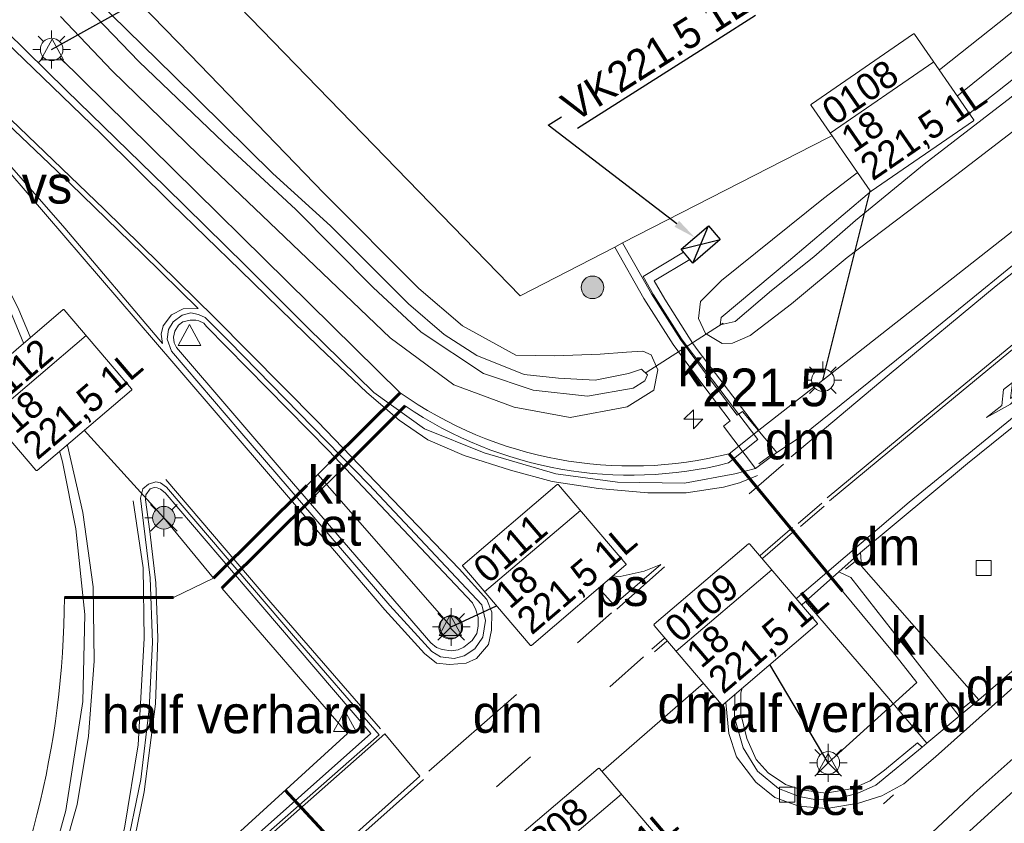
# Model space of a CAD drawing. Header units: metres. Extents: x 232248 to 233905, y 443105 to 443956.
# Tile 9 of 18: x 232891 to 232956, y 443580 to 443633. Entities that reach past the tile are written whole.
import ezdxf
from ezdxf import colors
from ezdxf.entities.mleader import LeaderData, LeaderLine
from ezdxf.enums import TextEntityAlignment as Align
from ezdxf.math import Vec2, Vec3

# ---------------------------------------------------------------- set-up
doc = ezdxf.new("R2010")
doc.units = ezdxf.units.M
doc.set_wipeout_variables(frame=1)
doc.linetypes.add('39strp', pattern=[12, 3, -9])
for name, color, linetype, lineweight in [('as-bs-kilometr', 1, 'Continuous', 18), ('bp-bs-boom', 8, 'Continuous', 18), ('bw-bs-rona', 8, 'Continuous', 18), ('gw-bs-bodemwatergang', 8, 'Continuous', 18), ('gw-bs-insteekwatergang', 8, 'Continuous', 18), ('HTM_vb_kabeltrace_1', 5, 'Continuous', 18), ('HTM_vb_kabeltrace_2', 1, 'Continuous', 18), ('HTM_vb_kast', 5, 'Continuous', 18), ('HTM_vb_lichtmast_t1', 5, 'Continuous', 18), ('HTM_vb_persing', 6, 'Continuous', 60), ('kd-bs-opnamedtmgrens', 173, 'Continuous', 18), ('mk-b5-verdrijfstrp', 8, 'Continuous', 18), ('mk-b5-vlakmark', 8, 'Continuous', 18), ('mk-bs-39streep 0.15', 8, '39strp', 18), ('mk-bs-haaientd', 8, 'haaitd', 18), ('mk-bs-pijlli750', 8, 'Continuous', 18), ('mk-bs-streep 0.15', 8, 'Continuous', 18), ('og-bs-terreinafscheiding', 253, 'Continuous', 18), ('vh-b5-verh_soort', 8, 'Continuous', 18), ('vh-bs-band', 8, 'Continuous', 18), ('wh-bs-duiker', 8, 'duiker', 18), ('wh-bs-kolk', 8, 'Continuous', 18), ('wm-bs-t25_1000', 7, 'Continuous', 25), ('wm-bs-verkeersbord', 8, 'Continuous', 18)]:
    doc.layers.add(name, color=color, linetype=linetype, lineweight=lineweight)
for name, color, linetype in [('INST-T-CODE', 7, 'Continuous'), ('INSTALLATIE', 7, 'Continuous'), ('to-xx-bibcontour', 253, 'Continuous')]:
    doc.layers.add(name, color=color, linetype=linetype)
doc.styles.add('I020-1', font='ISO', dxfattribs={"height": 2})
doc.styles.add('rtw_iso', font='iso-rtw.shx')
doc.linetypes.add('duiker', pattern='A,0,-2,[15,RTW.shx,S=1,R=0,X=0,Y=0],-2', length=4)
doc.linetypes.add('haaitd', pattern='A,0,-0.25,[25,RTW.shx,S=0.1,R=180,X=0,Y=0],-0.75', length=1)

# ---------------------------------------------------------------- blocks, each defined once
blk = doc.blocks.new('dtbattr-l')
at = {"style": 'rtw_iso'}
blk.add_attdef('TAG', (0, 0), '', height=2.5, dxfattribs=at)
blk = doc.blocks.new('boom')
blk.add_hatch(color=256).paths.add_polyline_path([(-0.75, 0, 1), (0.75, 0, 1)])
blk.add_circle((0, 0), 0.75)
blk = doc.blocks.new('hecto')
for p, q in [((0, 0.625), (-0.625, 0)), ((0, -0.625), (0, 0.625)), ((-0.625, 0), (0.625, 0)), ((0.625, 0), (0, -0.625))]:
    blk.add_line(p, q)
blk = doc.blocks.new('dtbattr')
at = {"style": 'rtw_iso'}
blk.add_attdef('TAG', (0.591, 0.868), '', height=2.5, dxfattribs=at)
blk = doc.blocks.new('pijll')
for p, q in [((5.7, 1.05, 0.1), (4, 0.75, 0.1)), ((4, 0.75, 0.1), (5.45, 0.75, 0.1)), ((5.45, 0.75, 0.1), (4.7, 0, 0.1)), ((6.2, 0.75, 0.1), (5.45, 0, 0.1)), ((7.5, 0.75, 0.1), (5.7, 1.05, 0.1)), ((7.5, 0.75, 0.1), (6.2, 0.75, 0.1)), ((0, 0, 0.1), (5.45, 0, 0.1))]:
    blk.add_line(p, q)
blk = doc.blocks.new('kolk')
blk.add_lwpolyline([(-0.5, -0.5), (0.5, -0.5), (0.5, 0.5), (-0.5, 0.5)], close=True)
blk = doc.blocks.new('verkeersbord')
for p, q in [((0, 0.75), (-0.75, -0.625)), ((0.75, -0.625), (0, 0.75)), ((-0.75, -0.625), (0.75, -0.625))]:
    blk.add_line(p, q)
blk = doc.blocks.new('wegwijzer')
for q in [(0, 0.75), (-0.53, -0.53), (0.53, -0.53)]:
    blk.add_line((0, 0), q)
blk.add_circle((0, 0), 0.75)
blk = doc.blocks.new('dtbattr-r')
at = {"style": 'rtw_iso'}
blk.add_attdef('TAG', text='', height=2.5, dxfattribs=at).set_placement((0, 0), align=Align.MIDDLE_CENTER)
blk = doc.blocks.new('lantaarnpaal')
for p, q in [((-0.884, 0.884), (-0.53, 0.53)), ((0, 0.75), (0, 1.25)), ((0.53, 0.53), (0.884, 0.884)), ((-0.75, 0), (-1.25, 0)), ((0.75, 0), (1.25, 0)), ((-0.53, -0.53), (-0.884, -0.884)), ((0.53, -0.53), (0.884, -0.884)), ((0, -0.75), (0, -1.25))]:
    blk.add_line(p, q)
blk.add_circle((0, 0), 0.75)
blk = doc.blocks.new('lantaarnpaal_du')
at = {"layer": 'HTM_vb_lichtmast_t1'}
blk.add_hatch(color=256, dxfattribs=at).paths.add_polyline_path([(0.75, 0, 1), (-0.75, 0, 1)])
at = {"layer": 'HTM_vb_lichtmast_t1', "color": 1}
blk.add_blockref('lantaarnpaal', (0, 0), dxfattribs=at)
blk = doc.blocks.new('V_AUT')
for p, q in [((-1.2, -0.6), (1.2, 0.6)), ((-1.2, 0.6), (1.2, -0.6))]:
    blk.add_line(p, q)
at = {"color": 3}
for p, q in [((-1.2, 0.6), (1.2, 0.6)), ((-1.2, -0.6), (-1.2, 0.6)), ((1.2, 0.6), (1.2, -0.6)), ((1.2, -0.6), (-1.2, -0.6))]:
    blk.add_line(p, q, dxfattribs=at)
at = {"layer": 'INST-T-CODE', "style": 'I020-1'}
blk.add_attdef('INST', (-1.2, 0.893), '', height=1, dxfattribs=at)
blk = doc.blocks.new('Kast')
at = {"layer": 'INSTALLATIE', "rotation": 40.63322996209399}
blk.add_blockref('V_AUT', (0.52, 1.237), dxfattribs=at)
blk = doc.blocks.new('Speedstartest')
at = {"color": 40, "lineweight": 0}
blk.add_wipeout([(0, 7), (0, 0), (8.339, 0), (8.339, 7)], dxfattribs=at).dxf.layer = 'to-xx-bibcontour'
at = {"layer": 'to-xx-bibcontour', "color": 40, "lineweight": 0}
blk.add_lwpolyline([(0.061, 7), (8.278, 7, -0.414214), (8.339, 6.939), (8.339, 0.061, -0.414214), (8.278, 0), (0.061, 0, -0.414214), (0, 0.061), (0, 6.939, -0.414214)], format="xyb", close=True, dxfattribs=at)
blk.add_lwpolyline([(0, 4.707), (8.339, 4.707)], dxfattribs=at)
at = {"color": 0, "linetype": 'ByBlock', "style": 'rtw_iso'}
for tag, p in [('GRPNR/MSTNR', (0.493, 4.921, 20.248)), ('WEGNR.', (0.493, 2.717, 20.248)), ('VOEDINGSKAST', (0.493, 0.476, 20.248))]:
    blk.add_attdef(tag, p, '', height=1.8, dxfattribs=at)

msp = doc.modelspace()

# ---------------------------------------------------------------- linework, layer by layer
at = {"layer": 'gw-bs-bodemwatergang'}
for points in [[(232937.079, 443612.648, 19.683), (232937.15, 443613.128, 19.683), (232941.624, 443616.866, 19.683), (232948.13, 443622.405, 19.775), (232955.47, 443628.124, 19.787), (232962.034, 443633.318, 19.783), (232971.762, 443640.586, 19.787), (232981.089, 443647.267, 19.806), (232987.628, 443651.906, 19.803), (232993.976, 443656.15, 19.803), (233000.919, 443660.704, 19.803), (233006.537, 443664.198, 19.803), (233013.028, 443668.049, 19.803), (233019.903, 443671.991, 19.799), (233028.194, 443676.457, 19.799), (233035.947, 443680.822, 19.799), (233044.364, 443685.241, 19.803), (233052.804, 443689.618, 19.803), (233058.206, 443692.204, 19.803)], [(233057.763, 443690.992, 19.818), (233052.222, 443688.227, 19.787), (233046.604, 443685.577, 19.787), (233040.28, 443682.223, 19.787), (233033.339, 443678.474, 19.787), (233026.94, 443674.747, 19.787), (233020.488, 443671.337, 19.787), (233015.001, 443668.156, 19.787), (233008.175, 443664.342, 19.787), (233001.781, 443660.083, 19.806), (232996.675, 443656.779, 19.81), (232991.061, 443653.276, 19.83), (232985.407, 443649.224, 19.83), (232979.424, 443645.148, 19.838), (232974.37, 443641.371, 19.834), (232968.657, 443637.206, 19.834), (232963.014, 443633.109, 19.771), (232956.369, 443627.737, 19.743), (232950.608, 443623.307, 19.743), (232946.059, 443619.569, 19.818), (232943.298, 443617.163, 19.894), (232940.5, 443614.928, 19.727), (232938.079, 443612.864, 19.651), (232937.079, 443612.648, 19.683)], [(232894.693, 443635.232, 19.93), (232900.842, 443629.187, 19.818), (232907.436, 443622.677, 19.806), (232911.262, 443619.217, 19.806), (232916.429, 443614.045, 19.806), (232918.796, 443612.001, 19.806), (232920.958, 443610.621, 19.806), (232924.096, 443609.362, 19.862), (232926.365, 443609.105, 19.89), (232928.791, 443608.973, 19.826), (232931.015, 443609.435, 19.783), (232931.868, 443609.712, 19.783), (232932.264, 443609.326, 19.783), (232932.085, 443608.943, 19.783), (232931.316, 443608.457, 19.783), (232928.299, 443607.926, 19.783), (232924.687, 443608.319, 19.818), (232921.393, 443609.435, 19.862), (232917.259, 443612.163, 19.803), (232914.084, 443615.119, 19.755), (232908.964, 443620.288, 19.759), (232904.182, 443624.709, 19.814), (232898.554, 443630.097, 19.822), (232894.002, 443634.849, 19.93)]]:
    msp.add_polyline3d(points, dxfattribs=at)
at = {"layer": 'gw-bs-insteekwatergang'}
for points in [[(233057.998, 443694.334, 21.164), (233050.969, 443691.154, 21.164), (233042.899, 443687.152, 21.132), (233034.384, 443682.669, 21.092), (233026.148, 443678.166, 21.092), (233018.136, 443673.601, 21.096), (233009.684, 443668.689, 20.997), (233002.537, 443664.135, 20.973), (232998.586, 443661.436, 20.973), (232992.405, 443657.395, 20.861), (232985.344, 443652.37, 20.738), (232977.975, 443647.569, 20.694), (232968.221, 443640.056, 20.579), (232961.822, 443635.11, 20.579), (232952.362, 443627.451, 20.642), (232943.933, 443621.024, 20.634), (232937.184, 443615.6, 20.885), (232935.782, 443614.206, 20.917), (232935.651, 443613.069, 20.917), (232936.112, 443612.076, 20.917)], [(233059.571, 443690.062, 20.909), (233051.391, 443686.138, 20.909), (233044.397, 443682.361, 20.909), (233038.641, 443679.483, 20.921), (233032.247, 443675.765, 20.945), (233024.729, 443671.518, 21.009), (233015.371, 443666.433, 21.024), (233008.684, 443662.591, 21.072), (233001.08, 443657.74, 21.072), (232994.116, 443652.833, 21.072), (232986.48, 443647.702, 21.072), (232978.463, 443642.045, 21.072), (232971.698, 443637.219, 21.072), (232965.978, 443632.823, 21.072), (232959.904, 443628.107, 21.072), (232952.677, 443622.544, 21.072), (232945.51, 443617.12, 20.949), (232941.822, 443614.053, 20.829), (232939.074, 443611.952, 20.802), (232937.915, 443611.434, 20.849), (232937.209, 443611.416, 20.849), (232936.112, 443612.076, 20.917)], [(232896.064, 443636.622, 20.989), (232901.962, 443630.54, 20.961), (232910.821, 443621.379, 20.782), (232917.123, 443615.059, 20.682), (232920.014, 443612.579, 20.682), (232923.553, 443610.65, 20.722), (232926.102, 443610.595, 20.746), (232929.133, 443610.7, 20.778), (232930.882, 443610.849, 20.825), (232931.965, 443610.898, 20.877), (232932.52, 443610.664, 20.921), (232932.96, 443609.674, 20.945), (232932.68, 443608.322, 20.945), (232930.923, 443607.209, 20.837), (232927.136, 443606.51, 20.79), (232923.43, 443607.183, 20.79), (232919.424, 443608.677, 20.794), (232915.213, 443611.797, 20.794), (232906.729, 443619.896, 20.865), (232902.485, 443623.938, 20.909)], [(232902.485, 443623.938, 20.909), (232896.791, 443629.497, 20.893), (232893.361, 443633.097, 20.81)]]:
    msp.add_polyline3d(points, dxfattribs=at)
at = {"layer": 'HTM_vb_kabeltrace_1'}
for p, q in [((232943.899, 443608.978), (232973.31, 443632.122)), ((232893.307, 443630.377, 20.484), (232915.87, 443608.151)), ((232932.721, 443615.562), (232935.077, 443616.974)), ((232933.418, 443614.35), (232932.721, 443615.562)), ((232935.273, 443611.416), (232933.418, 443614.35)), ((232935.639, 443610.927, 18.042), (232935.273, 443611.416)), ((232935.639, 443610.927, 18.042), (232939.64, 443605.664, 3.614)), ((232943.899, 443608.978), (232939.64, 443605.664, 3.614)), ((232937.69, 443604.101), (232939.64, 443605.664, 3.614)), ((232937.69, 443604.101), (232945.199, 443594.996)), ((232909.688, 443602.007), (232911.149, 443603.459)), ((232910.411, 443602.725), (232919.263, 443592.621, 21.474)), ((232900.204, 443599.862, 21.319), (232903.494, 443595.851, 6.42)), ((232903.494, 443595.851), (232900.846, 443594.569)), ((232945.199, 443594.996), (232948.507, 443590.986, 11.783)), ((232900.846, 443594.569), (232893.619, 443594.569)), ((232948.507, 443590.986, 11.783), (232950.114, 443588.942, 4.145)), ((232944.256, 443583.614, 21.243), (232950.114, 443588.942, 30.581))]:
    msp.add_line(p, q, dxfattribs=at)
for centre, radius, start, end in [((232931.184, 443629.856), 26.564, 234.79471, 284.17709), ((232833.499, 443594.854), 60.121, 304.62246, 359.72787)]:
    msp.add_arc(centre, radius, start, end, dxfattribs=at)
at = {"layer": 'HTM_vb_kabeltrace_2'}
for p, q in [((232931.976, 443615.858), (232934.656, 443617.465)), ((232932.673, 443614.646), (232931.976, 443615.858)), ((232934.527, 443611.712), (232932.673, 443614.646)), ((232934.894, 443611.223, 18.042), (232934.527, 443611.712)), ((232934.894, 443611.223, 18.042), (232939.587, 443605.048, 1.116)), ((232937.645, 443603.492), (232939.587, 443605.048)), ((232910.254, 443601.352), (232911.715, 443602.804)), ((232904.06, 443595.195), (232912.376, 443585.565)), ((232912.376, 443585.565), (232897.304, 443571.787, 21.375)), ((232917.037, 443572.373), (232908.26, 443581.803))]:
    msp.add_line(p, q, dxfattribs=at)
msp.add_arc((232931.139, 443629.246), 26.564, 235.81084, 284.17709, dxfattribs=at)
at = {"layer": 'HTM_vb_persing'}
for p, q in [((232915.87, 443608.151), (232911.149, 443603.459)), ((232916.212, 443607.273), (232911.715, 443602.804)), ((232937.69, 443604.101), (232945.199, 443594.996)), ((232937.69, 443604.101), (232945.199, 443594.996)), ((232909.688, 443602.007), (232903.494, 443595.851)), ((232910.254, 443601.352), (232904.06, 443595.195)), ((232900.846, 443594.569), (232893.619, 443594.569)), ((232908.26, 443581.803), (232916.113, 443573.354))]:
    msp.add_line(p, q, dxfattribs=at)
at = {"layer": 'kd-bs-opnamedtmgrens'}
msp.add_polyline3d([(232858.824, 443548.805, 20.736), (232868.706, 443558.536, 20.734), (232880.609, 443576, 20.734), (232883.023, 443588.474, 20.706), (232882.144, 443600.772, 20.662), (232873.149, 443624.449, 20.622), (232878.902, 443629.408, 20.885), (232885.633, 443635.21, 20.905), (232887.024, 443636.409, 20.921), (232895.528, 443643.74, 20.921), (232923.83, 443614.583, 20.885), (232930.098, 443617.79, 21.056), (232930.62, 443618.086, 21.056), (232949.061, 443627.518, 20.63), (232973.961, 443647.304, 20.857), (233002.501, 443666.682, 21.072), (233035.849, 443686.193, 21.231), (233060.422, 443698.031, 21.108)], dxfattribs=at)
at = {"layer": 'mk-b5-verdrijfstrp'}
for points in [[(232882.453, 443631.804, 21.048), (232882.899, 443632.494, 21.06), (232884.955, 443630.567, 21.06), (232889.365, 443626.433, 21.096), (232894.033, 443621.996, 21.1), (232898.799, 443617.359, 21.156), (232902.475, 443613.732, 21.152), (232901.496, 443613.722, 21.152), (232900.718, 443613.307, 21.152), (232900.156, 443612.58, 21.152), (232900.038, 443612.023, 21.152), (232900.114, 443611.417, 21.152), (232893.64, 443619.048, 21.068), (232888.103, 443625.377, 21.052)], [(232893.147, 443566.45, 21.243), (232896.558, 443569.376, 21.243), (232914.849, 443585.541, 21.231), (232917.189, 443582.72, 21.231), (232907.791, 443574.333, 21.231), (232899.105, 443566.636, 21.231), (232880.925, 443550.287, 21.231), (232885.759, 443555.161, 21.231), (232888.258, 443558.312, 21.231), (232891.255, 443562.975, 21.243), (232892.476, 443565.173, 21.243)]]:
    msp.add_polyline3d(points, close=True, dxfattribs=at)
at = {"layer": 'mk-b5-vlakmark'}
msp.add_polyline3d([(232933.159, 443596.753, 21.216), (232930.045, 443594.082, 21.216), (232927.987, 443596.362, 21.251), (232929.255, 443596.064, 21.216), (232930.45, 443595.959, 21.216), (232932.044, 443596.323, 21.216)], close=True, dxfattribs=at)
at = {"layer": 'mk-bs-39streep 0.15'}
for points in [[(232941.291, 443603.41, 21.216), (232933.691, 443596.881, 21.216)], [(232942.25, 443599.47, 21.172), (232943.824, 443600.822, 21.172)], [(232942.413, 443599.28, 21.172), (232943.987, 443600.632, 21.172)], [(232929.875, 443593.554, 21.216), (232924.81, 443589.094, 21.216)], [(232932.015, 443590.636, 21.208), (232924.512, 443584.005, 21.192), (232914.757, 443575.391, 21.176)], [(232929.052, 443581.896, 21.176), (232934.781, 443574.847, 21.092)], [(232931.638, 443566.397, 21.132), (232938.968, 443572.908, 21.152), (232948.567, 443581.487, 21.124)]]:
    msp.add_polyline3d(points, dxfattribs=at)
at = {"layer": 'mk-bs-haaientd'}
for points in [[(232940.466, 443604.039, 21.22), (232939.649, 443603.426, 21.22)], [(232945.389, 443596.447, 21.084), (232946.032, 443596.959, 21.084)], [(232928.847, 443582.689, 21.152), (232937.003, 443589.773, 21.088)], [(232917.786, 443583.059, 21.22), (232923.589, 443588.152, 21.22)], [(232952.995, 443587.093, 21.148), (232953.761, 443587.723, 21.124)]]:
    msp.add_polyline3d(points, dxfattribs=at)
at = {"layer": 'mk-bs-streep 0.15'}
for points in [[(232941.796, 443603.909, 21.22), (232948.293, 443609.352, 21.22), (232955.388, 443615.234, 21.22), (232960.311, 443619.119, 21.22), (232966.349, 443623.906, 21.208), (232973.015, 443629.026, 21.208), (232978.323, 443632.974, 21.172), (232984.674, 443637.538, 21.172), (232993.224, 443643.573, 21.14), (233000.538, 443648.644, 21.116), (233007.721, 443653.285, 21.076), (233016.129, 443658.451, 21.04), (233024.089, 443663.047, 21.04), (233031.759, 443667.353, 21.044), (233039.753, 443671.607, 21.044), (233047.974, 443675.838, 21.072), (233056.597, 443680.117, 21.068)], [(232887.851, 443633.196, 20.973), (232892.182, 443629.05, 21.013), (232896.051, 443625.321, 21.013), (232900.717, 443620.683, 21.052), (232905.266, 443616.276, 21.052), (232910.492, 443611.181, 21.052), (232913.668, 443608.173, 21.052), (232915.817, 443606.325, 21.064), (232917.703, 443605.023, 21.092), (232920.122, 443603.99, 21.064), (232923.181, 443603.011, 21.088), (232925.956, 443602.274, 21.12), (232929.016, 443601.793, 21.148), (232932.303, 443601.505, 21.204), (232934.83, 443601.511, 21.251), (232937.314, 443601.887, 21.263), (232938.378, 443602.169, 21.267), (232939.56, 443602.664, 21.255)], [(232882.303, 443631.44, 21.02), (232889.935, 443622.81, 21.056), (232900.869, 443610.077, 21.152), (232911.007, 443598.269, 21.208), (232914.863, 443593.764, 21.223), (232917.486, 443590.855, 21.223), (232918.291, 443590.228, 21.227), (232919.136, 443590.127, 21.227), (232920.239, 443590.223, 21.267), (232920.936, 443590.525, 21.283), (232921.72, 443591.457, 21.283), (232921.938, 443592.41, 21.283), (232921.955, 443593.601, 21.283), (232921.616, 443594.452, 21.279), (232919.784, 443596.466, 21.239), (232910.424, 443606.225, 21.176), (232903.56, 443613.138, 21.136), (232896.254, 443620.317, 21.108), (232888.373, 443627.876, 21.032), (232883.206, 443632.729, 21.104)], [(232865.409, 443540.574, 21.247), (232873.924, 443548.515, 21.283), (232879.118, 443553.321, 21.255), (232882.862, 443557.046, 21.243), (232885.973, 443560.827, 21.235), (232888.278, 443564.529, 21.22), (232890.758, 443569.791, 21.192), (232892.794, 443574.941, 21.152), (232894.457, 443580.844, 21.152), (232895.211, 443585.382, 21.136), (232895.59, 443590.36, 21.108), (232895.524, 443595.275, 21.048), (232894.829, 443600.204, 21.032), (232893.814, 443604.647, 20.993), (232892.286, 443609.642, 20.993), (232890.608, 443613.649, 20.989), (232888.434, 443617.971, 20.989), (232885.73, 443622.115, 20.989), (232883.688, 443624.789, 20.989), (232881.76, 443627.109, 20.981), (232879.467, 443629.702, 20.965)], [(232944.18, 443601.179, 21.172), (232950.626, 443606.529, 21.172), (232958.712, 443613.19, 21.128)], [(232944.34, 443600.987, 21.172), (232950.785, 443606.336, 21.172), (232958.871, 443612.997, 21.128)], [(232957.166, 443607.062, 20.965), (232949.606, 443600.885, 20.993), (232942.2, 443594.556, 21.048), (232939.105, 443591.862, 21.06), (232937.903, 443590.054, 21.072), (232937.459, 443587.623, 21.08), (232937.658, 443585.561, 21.092), (232938.166, 443584.005, 21.092), (232939.441, 443582.328, 21.092), (232940.721, 443581.325, 21.092), (232942.3, 443580.743, 21.092), (232944.161, 443580.591, 21.092), (232946.266, 443580.939, 21.092), (232947.802, 443581.431, 21.1), (232949.268, 443582.23, 21.1), (232951.368, 443584.006, 21.1), (232959.429, 443591.226, 21.005)], [(232914.566, 443585.864, 21.247), (232907.294, 443594.233, 21.18), (232900.351, 443602.403, 21.128)], [(232898.179, 443600.992, 21.128), (232898.842, 443596.545, 21.128), (232898.915, 443591.864, 21.16), (232898.507, 443584.806, 21.204), (232897.608, 443579.282, 21.212), (232896.638, 443575.481, 21.212), (232895.545, 443572.323, 21.212)], [(232932.564, 443591.153, 21.172), (232941.883, 443599.207, 21.172)], [(232932.727, 443590.964, 21.172), (232942.046, 443599.018, 21.172)], [(232933.39, 443596.606, 21.216), (232930.241, 443593.799, 21.216)], [(232959.089, 443586.196, 21.076), (232953.934, 443581.606, 21.092), (232951.132, 443578.988, 21.092), (232949.152, 443576.605, 21.1), (232947.899, 443573.597, 21.096), (232947.357, 443570.59, 21.013), (232947.459, 443567.435, 20.917), (232948.141, 443564.956, 20.817), (232949.463, 443562.337, 20.75), (232951.205, 443560.61, 20.67), (232953.66, 443559.169, 20.571), (232956.063, 443558.442, 20.539)], [(232869.334, 443539.268, 21.259), (232877.122, 443546.417, 21.259), (232886.121, 443554.574, 21.259), (232900.934, 443567.83, 21.259), (232917.43, 443582.514, 21.259)]]:
    msp.add_polyline3d(points, dxfattribs=at)
at = {"layer": 'og-bs-terreinafscheiding'}
for points in [[(233057.433, 443666.663, 20.794), (233051.346, 443662.869, 20.794), (233044.53, 443658.552, 20.794), (233038.404, 443654.612, 20.794), (233031.229, 443649.866, 20.817), (233027.003, 443646.874, 20.869), (233020.515, 443642.425, 20.917), (233013.716, 443637.42, 20.929), (233008.09, 443633.107, 20.933), (233000.369, 443627.126, 20.941), (232994.297, 443622.179, 20.965), (232988.5, 443617.288, 20.965), (232981.627, 443611.485, 20.989), (232974.424, 443605.151, 20.989), (232968.909, 443600.371, 20.993), (232963.588, 443595.773, 20.993), (232957.962, 443590.989, 20.993), (232954.227, 443587.784, 21.08), (232952.928, 443586.698, 21.08)], [(232887.024, 443636.409, 20.921), (232887.862, 443634.475, 20.893), (232889.756, 443632.118, 20.893), (232893.728, 443628.203, 20.953), (232900.309, 443621.792, 20.989), (232905.618, 443616.577, 20.961), (232909.706, 443612.493, 20.965), (232914.138, 443608.16, 20.985), (232917.48, 443605.761, 21.013), (232921.453, 443604.154, 21.017), (232926.199, 443602.77, 21.072), (232930.281, 443602.222, 21.072), (232934.716, 443602.151, 21.12), (232938.055, 443602.769, 21.184), (232939.422, 443603.134, 21.2), (232940.841, 443604.186, 21.2), (232942.596, 443605.343, 21.2), (232950.62, 443611.801, 21.2), (232959.346, 443618.915, 21.2)], [(232865.087, 443540.975, 21.196), (232870.681, 443545.968, 21.223), (232876.088, 443551.081, 21.212), (232880.923, 443555.8, 21.18), (232883.816, 443559.002, 21.18), (232886.83, 443563.272, 21.12), (232889.223, 443567.627, 21.12), (232891.926, 443573.969, 21.072), (232893.716, 443580.446, 21.032), (232894.831, 443587.669, 21.017), (232894.982, 443593.449, 21.001), (232894.373, 443599.129, 20.933), (232893.482, 443603.567, 20.889), (232892.219, 443608.283, 20.889), (232890.161, 443613.279, 20.889), (232888.161, 443617.239, 20.885), (232885.363, 443621.724, 20.885), (232882.001, 443626.173, 20.885), (232878.902, 443629.408, 20.885)], [(232937.741, 443606.293, 21.168), (232935.939, 443608.673, 21.168), (232933.967, 443611.347, 21.144), (232932.019, 443614.406, 21.108), (232930.098, 443617.79, 21.056)], [(232938.219, 443606.655, 21.168), (232936.42, 443609.032, 21.168), (232934.462, 443611.687, 21.144), (232932.533, 443614.715, 21.108), (232930.62, 443618.086, 21.056)], [(232900.838, 443612.852, 21.168), (232901.433, 443613.288, 21.168), (232902.008, 443613.455, 21.168), (232902.502, 443613.336, 21.168), (232902.958, 443613.147, 21.168), (232904.549, 443611.54, 21.168), (232913.799, 443602.075, 21.172), (232921.291, 443594.091, 21.267), (232921.527, 443593.051, 21.275), (232921.353, 443591.939, 21.275), (232920.833, 443591.177, 21.275), (232920.124, 443590.713, 21.275), (232919.454, 443590.527, 21.275), (232918.541, 443590.632, 21.263), (232917.982, 443590.993, 21.231), (232915.187, 443594.036, 21.208), (232905.252, 443605.599, 21.152), (232900.709, 443610.914, 21.152), (232900.433, 443611.706, 21.148), (232900.521, 443612.345, 21.152), (232900.838, 443612.852, 21.168)], [(232952.928, 443586.698, 21.08), (232950.792, 443584.928, 21.097), (232950.472, 443584.663, 21.1), (232947.405, 443582.123, 21.1), (232946.172, 443581.584, 21.1), (232944.684, 443581.21, 21.1), (232943.479, 443581.159, 21.1), (232942.317, 443581.386, 21.044), (232940.955, 443581.902, 21.044), (232939.571, 443583.068, 21.028), (232938.602, 443584.619, 21.028), (232938.033, 443586.617, 21.028), (232938.081, 443588.563, 21.028), (232938.595, 443590.247, 21.013), (232939.817, 443591.873, 21.017), (232940.824, 443592.891, 21.017), (232942.214, 443593.832, 21.017), (232942.741, 443594.301, 21.021), (232944.953, 443596.271, 21.04), (232946.388, 443597.549, 21.052), (232953.482, 443603.451, 21.036), (232960.632, 443609.229, 21.001)], [(232940.841, 443604.186, 21.2), (232938.572, 443606.91, 21.2), (232938.219, 443606.655, 21.168)], [(232937.741, 443606.293, 21.168), (232937.299, 443605.941, 21.168), (232939.422, 443603.134, 21.2)], [(232899.187, 443602.08, 21.16), (232899.671, 443602.234, 21.16), (232899.986, 443602.173, 21.16), (232900.379, 443601.894, 21.144), (232908.943, 443591.878, 21.144), (232914.474, 443585.473, 21.231), (232903.293, 443575.645, 21.231), (232896.806, 443569.925, 21.231), (232896.355, 443569.95, 21.231), (232895.928, 443570.071, 21.231), (232895.576, 443570.581, 21.231), (232895.57, 443571.162, 21.231), (232896.007, 443572.385, 21.231), (232897.649, 443577.464, 21.231), (232898.685, 443582.515, 21.231), (232899.23, 443587.195, 21.231), (232899.457, 443591.596, 21.208), (232899.295, 443595.877, 21.208), (232898.866, 443599.505, 21.18), (232898.662, 443601.152, 21.18), (232898.822, 443601.779, 21.152), (232899.187, 443602.08, 21.16)], [(232946.388, 443597.549, 21.052), (232946.463, 443596.641, 21.088), (232954.227, 443587.784, 21.08)], [(232952.928, 443586.698, 21.08), (232945.752, 443595.9, 21.084), (232944.953, 443596.271, 21.04)], [(232942.741, 443594.301, 21.021), (232947.113, 443589.226, 21.172), (232950.792, 443584.928, 21.097)], [(232956.792, 443581.976, 20.965), (232953.127, 443578.632, 20.953), (232950.074, 443575.725, 20.949), (232948.336, 443572.798, 20.949), (232947.922, 443570.848, 20.925), (232947.77, 443568.669, 20.837), (232948.156, 443565.911, 20.766), (232948.964, 443563.918, 20.702), (232949.864, 443562.427, 20.65), (232951.327, 443561.042, 20.65), (232953.932, 443559.657, 20.463), (232956.486, 443558.929, 20.463)]]:
    msp.add_polyline3d(points, dxfattribs=at)
at = {"layer": 'vh-b5-verh_soort'}
for points in [[(232876.088, 443551.081, 21.212), (232880.923, 443555.8, 21.18), (232883.816, 443559.002, 21.18), (232886.83, 443563.272, 21.12), (232889.223, 443567.627, 21.12), (232891.926, 443573.969, 21.072), (232893.716, 443580.446, 21.032), (232894.831, 443587.669, 21.017), (232894.982, 443593.449, 21.001), (232894.373, 443599.129, 20.933), (232893.482, 443603.567, 20.889), (232892.219, 443608.283, 20.889), (232890.161, 443613.279, 20.889), (232888.161, 443617.239, 20.885), (232885.363, 443621.724, 20.885), (232882.001, 443626.173, 20.885), (232878.902, 443629.408, 20.885), (232885.633, 443635.21, 20.905)], [(232887.862, 443634.475, 20.893), (232889.756, 443632.118, 20.893), (232893.728, 443628.203, 20.953), (232900.309, 443621.792, 20.989), (232905.618, 443616.577, 20.961), (232909.706, 443612.493, 20.965), (232914.138, 443608.16, 20.985), (232917.48, 443605.761, 21.013), (232921.453, 443604.154, 21.017), (232926.199, 443602.77, 21.072), (232930.281, 443602.222, 21.072), (232934.716, 443602.151, 21.12), (232938.055, 443602.769, 21.184), (232939.422, 443603.134, 21.2), (232940.841, 443604.186, 21.2), (232942.596, 443605.343, 21.2), (232950.62, 443611.801, 21.2), (232959.346, 443618.915, 21.2)], [(232960.632, 443609.229, 21.001), (232953.482, 443603.451, 21.036), (232946.388, 443597.549, 21.052), (232944.953, 443596.271, 21.04), (232942.741, 443594.301, 21.021), (232942.214, 443593.832, 21.017), (232940.824, 443592.891, 21.017), (232939.817, 443591.873, 21.017), (232938.595, 443590.247, 21.013), (232938.081, 443588.563, 21.028), (232938.033, 443586.617, 21.028), (232938.602, 443584.619, 21.028), (232939.571, 443583.068, 21.028), (232940.955, 443581.902, 21.044), (232942.317, 443581.386, 21.044), (232943.479, 443581.159, 21.1), (232944.684, 443581.21, 21.1), (232946.172, 443581.584, 21.1), (232947.405, 443582.123, 21.1), (232950.472, 443584.663, 21.1), (232950.792, 443584.928, 21.097), (232952.928, 443586.698, 21.08), (232954.227, 443587.784, 21.08), (232957.962, 443590.989, 20.993)], [(232956.792, 443581.976, 20.965), (232953.127, 443578.632, 20.953), (232950.074, 443575.725, 20.949), (232948.336, 443572.798, 20.949), (232947.922, 443570.848, 20.925), (232947.77, 443568.669, 20.837), (232948.156, 443565.911, 20.766), (232948.964, 443563.918, 20.702), (232949.864, 443562.427, 20.65), (232951.327, 443561.042, 20.65), (232953.932, 443559.657, 20.463), (232956.486, 443558.929, 20.463)]]:
    msp.add_polyline3d(points, dxfattribs=at)
for points in [[(232930.098, 443617.79, 21.056), (232930.62, 443618.086, 21.056), (232932.533, 443614.715, 21.108), (232934.462, 443611.687, 21.144), (232936.42, 443609.032, 21.168), (232938.219, 443606.655, 21.168), (232938.572, 443606.91, 21.2), (232940.841, 443604.186, 21.2), (232939.422, 443603.134, 21.2), (232937.299, 443605.941, 21.168), (232937.741, 443606.293, 21.168), (232935.939, 443608.673, 21.168), (232933.967, 443611.347, 21.144), (232932.019, 443614.406, 21.108)], [(232918.541, 443590.632, 21.263), (232919.454, 443590.527, 21.275), (232920.124, 443590.713, 21.275), (232920.833, 443591.177, 21.275), (232921.353, 443591.939, 21.275), (232921.527, 443593.051, 21.275), (232921.291, 443594.091, 21.267), (232913.799, 443602.075, 21.172), (232904.549, 443611.54, 21.168), (232902.958, 443613.147, 21.168), (232902.502, 443613.336, 21.168), (232902.008, 443613.455, 21.168), (232901.433, 443613.288, 21.168), (232900.838, 443612.852, 21.168), (232900.521, 443612.345, 21.152), (232900.433, 443611.706, 21.148), (232900.709, 443610.914, 21.152), (232905.252, 443605.599, 21.152), (232915.187, 443594.036, 21.208), (232917.982, 443590.993, 21.231)], [(232902.958, 443613.147, 21.168), (232904.549, 443611.54, 21.168), (232913.799, 443602.075, 21.172), (232921.291, 443594.091, 21.267), (232921.527, 443593.051, 21.275), (232921.353, 443591.939, 21.275), (232920.833, 443591.177, 21.275), (232920.124, 443590.713, 21.275), (232919.454, 443590.527, 21.275), (232918.541, 443590.632, 21.263), (232917.982, 443590.993, 21.231), (232915.187, 443594.036, 21.208), (232905.252, 443605.599, 21.152), (232900.709, 443610.914, 21.152), (232900.433, 443611.706, 21.148), (232900.521, 443612.345, 21.152), (232900.838, 443612.852, 21.168), (232901.433, 443613.288, 21.168), (232902.008, 443613.455, 21.168), (232902.502, 443613.336, 21.168)], [(232918.661, 443591.117, 21.419), (232919.246, 443591.03, 21.423), (232919.729, 443591.1, 21.474), (232920.087, 443591.276, 21.474), (232920.646, 443591.722, 21.474), (232920.964, 443592.195, 21.474), (232921.051, 443592.676, 21.466), (232921.054, 443593.243, 21.442), (232920.883, 443593.75, 21.442), (232920.673, 443594.224, 21.446), (232911.127, 443604.313, 21.399), (232903.042, 443612.534, 21.355), (232902.863, 443612.751, 21.363), (232902.533, 443612.91, 21.395), (232902.322, 443612.964, 21.395), (232901.951, 443612.965, 21.395), (232901.463, 443612.858, 21.395), (232901.173, 443612.639, 21.395), (232900.928, 443612.237, 21.339), (232900.851, 443611.825, 21.339), (232900.901, 443611.456, 21.339), (232901.048, 443611.143, 21.339), (232908.384, 443602.587, 21.383), (232917.898, 443591.576, 21.399), (232918.291, 443591.267, 21.399)], [(232901.173, 443612.639, 21.395), (232901.463, 443612.858, 21.395), (232901.951, 443612.965, 21.395), (232902.322, 443612.964, 21.395), (232902.533, 443612.91, 21.395), (232902.863, 443612.751, 21.363), (232903.042, 443612.534, 21.355), (232911.127, 443604.313, 21.399), (232920.673, 443594.224, 21.446), (232920.883, 443593.75, 21.442), (232921.054, 443593.243, 21.442), (232921.051, 443592.676, 21.466), (232920.964, 443592.195, 21.474), (232920.646, 443591.722, 21.474), (232920.087, 443591.276, 21.474), (232919.729, 443591.1, 21.474), (232919.246, 443591.03, 21.423), (232918.661, 443591.117, 21.419), (232918.291, 443591.267, 21.399), (232917.898, 443591.576, 21.399), (232908.384, 443602.587, 21.383), (232901.048, 443611.143, 21.339), (232900.901, 443611.456, 21.339), (232900.851, 443611.825, 21.339), (232900.928, 443612.237, 21.339)], [(232914.474, 443585.473, 21.231), (232908.943, 443591.878, 21.144), (232900.379, 443601.894, 21.144), (232899.986, 443602.173, 21.16), (232899.671, 443602.234, 21.16), (232899.187, 443602.08, 21.16), (232898.822, 443601.779, 21.152), (232898.662, 443601.152, 21.18), (232898.866, 443599.505, 21.18), (232899.295, 443595.877, 21.208), (232899.457, 443591.596, 21.208), (232899.23, 443587.195, 21.231), (232898.685, 443582.515, 21.231), (232897.649, 443577.464, 21.231), (232896.007, 443572.385, 21.231), (232895.57, 443571.162, 21.231), (232895.576, 443570.581, 21.231), (232895.928, 443570.071, 21.231), (232896.355, 443569.95, 21.231), (232896.806, 443569.925, 21.231), (232903.293, 443575.645, 21.231)], [(232900.379, 443601.894, 21.144), (232908.943, 443591.878, 21.144), (232914.474, 443585.473, 21.231), (232903.293, 443575.645, 21.231), (232896.806, 443569.925, 21.231), (232896.355, 443569.95, 21.231), (232895.928, 443570.071, 21.231), (232895.576, 443570.581, 21.231), (232895.57, 443571.162, 21.231), (232896.007, 443572.385, 21.231), (232897.649, 443577.464, 21.231), (232898.685, 443582.515, 21.231), (232899.23, 443587.195, 21.231), (232899.457, 443591.596, 21.208), (232899.295, 443595.877, 21.208), (232898.866, 443599.505, 21.18), (232898.662, 443601.152, 21.18), (232898.822, 443601.779, 21.152), (232899.187, 443602.08, 21.16), (232899.671, 443602.234, 21.16), (232899.986, 443602.173, 21.16)], [(232896.208, 443570.416, 21.363), (232896.488, 443570.315, 21.379), (232896.815, 443570.343, 21.387), (232904.729, 443577.381, 21.387), (232913.928, 443585.561, 21.387), (232906.629, 443594.083, 21.323), (232900.308, 443601.519, 21.323), (232899.997, 443601.751, 21.327), (232899.762, 443601.847, 21.327), (232899.56, 443601.871, 21.327), (232899.31, 443601.778, 21.327), (232899.013, 443601.385, 21.303), (232898.986, 443601.052, 21.303), (232899.281, 443598.945, 21.299), (232899.683, 443595.536, 21.299), (232899.814, 443591.89, 21.307), (232899.654, 443587.519, 21.307), (232898.9, 443581.692, 21.339), (232898.087, 443577.689, 21.339), (232895.939, 443571.31, 21.363), (232895.906, 443570.913, 21.363), (232896.022, 443570.62, 21.363)], [(232899.31, 443601.778, 21.327), (232899.56, 443601.871, 21.327), (232899.762, 443601.847, 21.327), (232899.997, 443601.751, 21.327), (232900.308, 443601.519, 21.323), (232906.629, 443594.083, 21.323), (232913.928, 443585.561, 21.387), (232904.729, 443577.381, 21.387), (232896.815, 443570.343, 21.387), (232896.488, 443570.315, 21.379), (232896.208, 443570.416, 21.363), (232896.022, 443570.62, 21.363), (232895.906, 443570.913, 21.363), (232895.939, 443571.31, 21.363), (232898.087, 443577.689, 21.339), (232898.9, 443581.692, 21.339), (232899.654, 443587.519, 21.307), (232899.814, 443591.89, 21.307), (232899.683, 443595.536, 21.299), (232899.281, 443598.945, 21.299), (232898.986, 443601.052, 21.303), (232899.013, 443601.385, 21.303)], [(232952.928, 443586.698, 21.08), (232945.752, 443595.9, 21.084), (232944.953, 443596.271, 21.04), (232946.388, 443597.549, 21.052), (232946.463, 443596.641, 21.088), (232954.227, 443587.784, 21.08)], [(232942.741, 443594.301, 21.021), (232947.113, 443589.226, 21.172), (232950.792, 443584.928, 21.097), (232950.472, 443584.663, 21.1), (232950.173, 443584.933, 21.184), (232947.985, 443583.12, 21.22), (232947.041, 443582.411, 21.22), (232945.878, 443581.92, 21.22), (232944.102, 443581.597, 21.22), (232942.486, 443581.813, 21.247), (232941.421, 443582.167, 21.247), (232940.27, 443582.959, 21.247), (232939.47, 443583.828, 21.247), (232938.862, 443585.222, 21.247), (232938.452, 443586.873, 21.247), (232938.454, 443588.25, 21.247), (232938.867, 443589.75, 21.247), (232939.514, 443590.905, 21.247), (232941.496, 443592.906, 21.247), (232941.844, 443593.243, 21.22), (232942.214, 443593.832, 21.017)], [(232950.472, 443584.663, 21.1), (232947.405, 443582.123, 21.1), (232946.172, 443581.584, 21.1), (232944.684, 443581.21, 21.1), (232943.479, 443581.159, 21.1), (232942.317, 443581.386, 21.044), (232940.955, 443581.902, 21.044), (232939.571, 443583.068, 21.028), (232938.602, 443584.619, 21.028), (232938.033, 443586.617, 21.028), (232938.081, 443588.563, 21.028), (232938.595, 443590.247, 21.013), (232939.817, 443591.873, 21.017), (232940.824, 443592.891, 21.017), (232942.214, 443593.832, 21.017), (232941.844, 443593.243, 21.22), (232941.496, 443592.906, 21.247), (232939.514, 443590.905, 21.247), (232938.867, 443589.75, 21.247), (232938.454, 443588.25, 21.247), (232938.452, 443586.873, 21.247), (232938.862, 443585.222, 21.247), (232939.47, 443583.828, 21.247), (232940.27, 443582.959, 21.247), (232941.421, 443582.167, 21.247), (232942.486, 443581.813, 21.247), (232944.102, 443581.597, 21.22), (232945.878, 443581.92, 21.22), (232947.041, 443582.411, 21.22), (232947.985, 443583.12, 21.22), (232950.173, 443584.933, 21.184)]]:
    msp.add_polyline3d(points, close=True, dxfattribs=at)
at = {"layer": 'vh-bs-band'}
for points in [[(232901.173, 443612.639, 21.395), (232901.463, 443612.858, 21.395), (232901.951, 443612.965, 21.395), (232902.322, 443612.964, 21.395), (232902.533, 443612.91, 21.395), (232902.863, 443612.751, 21.363), (232903.042, 443612.534, 21.355), (232911.127, 443604.313, 21.399), (232920.673, 443594.224, 21.446), (232920.883, 443593.75, 21.442), (232921.054, 443593.243, 21.442), (232921.051, 443592.676, 21.466), (232920.964, 443592.195, 21.474), (232920.646, 443591.722, 21.474), (232920.087, 443591.276, 21.474), (232919.729, 443591.1, 21.474), (232919.246, 443591.03, 21.423), (232918.661, 443591.117, 21.419), (232918.291, 443591.267, 21.399), (232917.898, 443591.576, 21.399), (232908.384, 443602.587, 21.383), (232901.048, 443611.143, 21.339), (232900.901, 443611.456, 21.339), (232900.851, 443611.825, 21.339), (232900.928, 443612.237, 21.339), (232901.173, 443612.639, 21.395)], [(232899.31, 443601.778, 21.327), (232899.56, 443601.871, 21.327), (232899.762, 443601.847, 21.327), (232899.997, 443601.751, 21.327), (232900.308, 443601.519, 21.323), (232906.629, 443594.083, 21.323), (232913.928, 443585.561, 21.387), (232904.729, 443577.381, 21.387), (232896.815, 443570.343, 21.387), (232896.488, 443570.315, 21.379), (232896.208, 443570.416, 21.363), (232896.022, 443570.62, 21.363), (232895.906, 443570.913, 21.363), (232895.939, 443571.31, 21.363), (232898.087, 443577.689, 21.339), (232898.9, 443581.692, 21.339), (232899.654, 443587.519, 21.307), (232899.814, 443591.89, 21.307), (232899.683, 443595.536, 21.299), (232899.281, 443598.945, 21.299), (232898.986, 443601.052, 21.303), (232899.013, 443601.385, 21.303), (232899.31, 443601.778, 21.327)], [(232950.472, 443584.663, 21.1), (232950.173, 443584.933, 21.184), (232947.985, 443583.12, 21.22), (232947.041, 443582.411, 21.22), (232945.878, 443581.92, 21.22), (232944.102, 443581.597, 21.22), (232942.486, 443581.813, 21.247), (232941.421, 443582.167, 21.247), (232940.27, 443582.959, 21.247), (232939.47, 443583.828, 21.247), (232938.862, 443585.222, 21.247), (232938.452, 443586.873, 21.247), (232938.454, 443588.25, 21.247), (232938.867, 443589.75, 21.247), (232939.514, 443590.905, 21.247), (232941.496, 443592.906, 21.247), (232941.844, 443593.243, 21.22), (232942.214, 443593.832, 21.017)]]:
    msp.add_polyline3d(points, dxfattribs=at)
at = {"layer": 'wh-bs-duiker'}
msp.add_polyline3d([(232932.171, 443609.487, 20.033), (232937.29, 443612.75, 20.033)], dxfattribs=at)
at = {"layer": 'wm-bs-t25_1000', "elevation": 20.969}
msp.add_lwpolyline([(232892.773, 443630.903), (232901.788, 443635.943)], dxfattribs=at)

# ---------------------------------------------------------------- block references
at = {"layer": 'as-bs-kilometr'}
msp.add_blockref('dtbattr', (232935.309, 443606.387, 21.172), dxfattribs=at).add_auto_attribs({'TAG': '221.5'})
msp.add_blockref('hecto', (232935.309, 443606.387, 21.172), dxfattribs=at)
at = {"layer": 'bp-bs-boom'}
msp.add_blockref('boom', (232928.62, 443615.135, 21.084), dxfattribs=at)
at = {"layer": 'bw-bs-rona'}
for p in [(232900.204, 443599.862, 21.319), (232919.197, 443592.574, 21.474), (232944.256, 443583.614, 21.243)]:
    msp.add_blockref('wegwijzer', p, dxfattribs=at)
at = {"layer": 'HTM_vb_kast'}
msp.add_blockref('Kast', (232935.273, 443616.746), dxfattribs=at)
at = {"layer": 'HTM_vb_lichtmast_t1', "color": 1}
for p in [(232892.773, 443630.903, 20.969), (232944.256, 443583.614, 21.243)]:
    msp.add_blockref('lantaarnpaal', p, dxfattribs=at)
at = {"layer": 'HTM_vb_lichtmast_t1'}
for name, p in [('lantaarnpaal', (232943.899, 443608.978)), ('lantaarnpaal_du', (232900.204, 443599.862, 21.319)), ('lantaarnpaal_du', (232919.263, 443592.621, 21.474))]:
    msp.add_blockref(name, p, dxfattribs=at)
at = {"layer": 'mk-b5-verdrijfstrp'}
msp.add_blockref('dtbattr-r', (232892.464, 443621.94), dxfattribs=at).add_auto_attribs({'TAG': 'vs'})
at = {"layer": 'mk-b5-vlakmark'}
msp.add_blockref('dtbattr-r', (232930.573, 443595.261), dxfattribs=at).add_auto_attribs({'TAG': 'ps'})
at = {"layer": 'mk-bs-haaientd'}
for p in [(232940.057, 443603.733), (232945.71, 443596.703), (232953.378, 443587.408), (232932.925, 443586.231), (232920.687, 443585.606)]:
    msp.add_blockref('dtbattr-l', p, dxfattribs=at).add_auto_attribs({'TAG': 'dm'})
at = {"layer": 'mk-bs-pijlli750', "rotation": 218.4999937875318}
msp.add_blockref('pijll', (232960.138, 443611.752, 21.072), dxfattribs=at)
at = {"layer": 'vh-b5-verh_soort'}
for p, values in [((232935.469, 443609.815), {'TAG': 'kl'}), ((232910.952, 443602.052), {'TAG': 'kl'}), ((232910.98, 443599.258), {'TAG': 'bet'}), ((232949.59, 443592.026), {'TAG': 'kl'}), ((232944.622, 443586.905), {'TAG': 'half verhard'}), ((232904.917, 443586.823), {'TAG': 'half verhard'}), ((232944.252, 443581.408), {'TAG': 'bet'})]:
    msp.add_blockref('dtbattr-r', p, dxfattribs=at).add_auto_attribs(values)
at = {"layer": 'wh-bs-kolk'}
for p in [(232954.552, 443596.529, 20.622), (232941.526, 443581.502, 21.024)]:
    msp.add_blockref('kolk', p, dxfattribs=at)
at = {"layer": 'wm-bs-verkeersbord'}
for p in [(232892.803, 443630.846, 20.969), (232901.913, 443611.915, 21.197), (232919.2, 443592.676, 21.474), (232912.207, 443586.307, 21.375), (232944.24, 443583.472, 21.243)]:
    msp.add_blockref('verkeersbord', p, dxfattribs=at)

# ---------------------------------------------------------------- leaders
at = {"layer": 'wm-bs-t25_1000'}
ml = msp.add_multileader_mtext('Standard', dxfattribs=at)
ml.set_content('{\\LVK221.5 1L}', color=256)
ml.set_leader_properties()
ml.build(insert=Vec2(0, 0))
ml.multileader.update_dxf_attribs({"text_right_attachment_type": 6, "dogleg_length": 1, "arrow_head_size": 1.5, "scale": 0.5})
ctx = ml.context
ctx.base_point, ctx.scale, ctx.char_height, ctx.arrow_head_size, ctx.landing_gap_size, ctx.plane_origin, ctx.plane_x_axis, ctx.plane_y_axis = Vec3(232926.565, 443626.444), 0.5, 2, 1.5, 0.5, Vec3(232934.491, 443617.657), Vec3(0.844379, 0.535746), Vec3(-0.535746, 0.844379)
ctx.right_attachment = 6
notes = []
notes.append((ctx, [(0, (1, 1, 0), (232925.677, 443625.88), (0.844379, 0.535746), 1.052, [(0, [(232935.402, 443618.438)], 0, [])])]))
ctx.mtext.insert, ctx.mtext.text_direction, ctx.mtext.rotation, ctx.mtext.flow_direction = Vec3(232926.345, 443627.725), Vec3(0.844379, 0.535746), 0.565391, 5
for ctx, leaders in notes:
    for number, flags, end, landing, length, lines in leaders:
        leader = LeaderData()
        leader.index, (leader.has_last_leader_line, leader.has_dogleg_vector, leader.attachment_direction) = number, flags
        leader.last_leader_point, leader.dogleg_vector, leader.dogleg_length = Vec3(end), Vec3(landing), length
        for number, points, colour, breaks in lines:
            line = LeaderLine()
            line.index, line.vertices, line.color, line.breaks = number, Vec3.list(points), colors.encode_raw_color(colour), breaks
            leader.lines.append(line)
        ctx.leaders.append(leader)

# ---------------------------------------------------------------- next in the draw order: block references
for p, rotation, values in [((232947.056, 443621.478), 34.60142695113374, {'VOEDINGSKAST': '221,5 1L', 'WEGNR.': '18', 'GRPNR/MSTNR': '0108'}), ((232891.766, 443602.959, 21.251), 40.43525405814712, {'VOEDINGSKAST': '221,5 1L', 'WEGNR.': '18', 'GRPNR/MSTNR': '0112'}), ((232924.526, 443591.36, 21.251), 40.43525405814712, {'VOEDINGSKAST': '221,5 1L', 'WEGNR.': '18', 'GRPNR/MSTNR': '0111'}), ((232937.214, 443587.428), 40.43525405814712, {'VOEDINGSKAST': '221,5 1L', 'WEGNR.': '18', 'GRPNR/MSTNR': '0109'}), ((232927.245, 443572.538), 40.43525405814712, {'VOEDINGSKAST': '221,5 1L', 'WEGNR.': '18', 'GRPNR/MSTNR': '0208'})]:
    msp.add_blockref('Speedstartest', p, dxfattribs=dict(at, rotation=rotation)).add_auto_attribs(values)

# ---------------------------------------------------------------- next in the draw order: linework, layer by layer
msp.add_lwpolyline([(232943.899, 443608.978), (232947.021, 443621.529)], dxfattribs=at)
for points, elevation in [([(232900.204, 443599.862), (232894.939, 443605.663)], 21.319), ([(232919.263, 443592.621), (232922.256, 443594.024)], 21.474), ([(232944.256, 443583.614), (232940.388, 443590.132)], 21.243)]:
    msp.add_lwpolyline(points, dxfattribs=dict(at, elevation=elevation))

doc.saveas('drawing.dxf')
